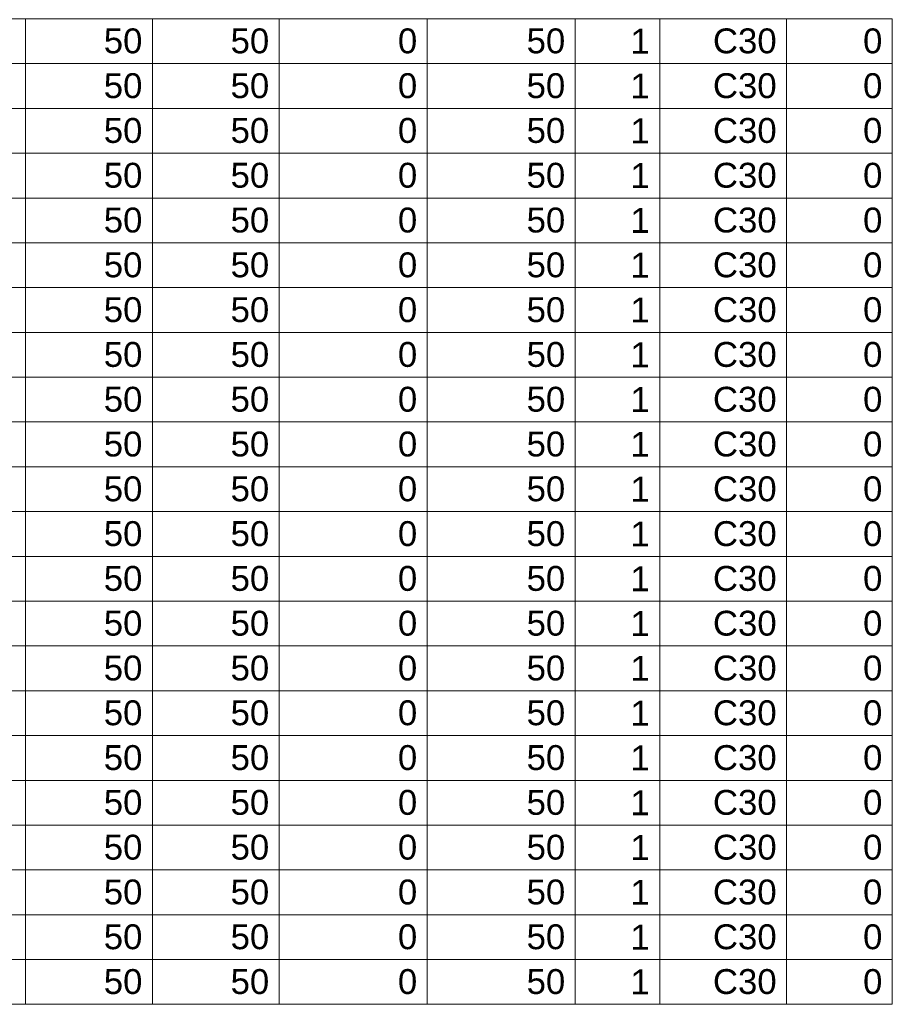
# Model space of a CAD drawing. Header units: millimetres. Extents: x 10906 to 25863, y 1966 to 4861.
# Tile 23 of 163: x 11021.57 to 11029, y 2953.26 to 2961.64. Entities that reach past the tile are written whole.
import ezdxf

# ---------------------------------------------------------------- set-up
doc = ezdxf.new("R2010")
doc.units = ezdxf.units.MM
doc.layers.add('LC-Tabelas', color=1, linetype='Continuous', lineweight=20)
doc.layers.add('LC-Textos das tabelas', color=5, linetype='Continuous', lineweight=5)
doc.styles.add('Arial', font='arial.ttf')

msp = doc.modelspace()

# ---------------------------------------------------------------- linework, layer by layer
at = {"layer": 'LC-Tabelas'}
for points in [[(11020.17822, 2961.2667), (11020.17822, 2961.64794), (11021.61846, 2961.64794), (11021.61846, 2961.2667), (11020.17822, 2961.2667)], [(11021.61846, 2961.2667), (11021.61846, 2961.64794), (11022.69864, 2961.64794), (11022.69864, 2961.2667), (11021.61846, 2961.2667)], [(11022.69864, 2961.2667), (11022.69864, 2961.64794), (11023.77882, 2961.64794), (11023.77882, 2961.2667), (11022.69864, 2961.2667)], [(11023.77882, 2961.2667), (11023.77882, 2961.64794), (11025.03903, 2961.64794), (11025.03903, 2961.2667), (11023.77882, 2961.2667)], [(11025.03903, 2961.2667), (11025.03903, 2961.64794), (11026.29924, 2961.64794), (11026.29924, 2961.2667), (11025.03903, 2961.2667)], [(11026.29924, 2961.2667), (11026.29924, 2961.64794), (11027.01936, 2961.64794), (11027.01936, 2961.2667), (11026.29924, 2961.2667)], [(11027.01936, 2961.2667), (11027.01936, 2961.64794), (11028.09954, 2961.64794), (11028.09954, 2961.2667), (11027.01936, 2961.2667)], [(11028.09954, 2961.2667), (11028.09954, 2961.64794), (11028.99969, 2961.64794), (11028.99969, 2961.2667), (11028.09954, 2961.2667)], [(11020.17822, 2960.88546), (11020.17822, 2961.2667), (11021.61846, 2961.2667), (11021.61846, 2960.88546), (11020.17822, 2960.88546)], [(11021.61846, 2960.88546), (11021.61846, 2961.2667), (11022.69864, 2961.2667), (11022.69864, 2960.88546), (11021.61846, 2960.88546)], [(11022.69864, 2960.88546), (11022.69864, 2961.2667), (11023.77882, 2961.2667), (11023.77882, 2960.88546), (11022.69864, 2960.88546)], [(11023.77882, 2960.88546), (11023.77882, 2961.2667), (11025.03903, 2961.2667), (11025.03903, 2960.88546), (11023.77882, 2960.88546)], [(11025.03903, 2960.88546), (11025.03903, 2961.2667), (11026.29924, 2961.2667), (11026.29924, 2960.88546), (11025.03903, 2960.88546)], [(11026.29924, 2960.88546), (11026.29924, 2961.2667), (11027.01936, 2961.2667), (11027.01936, 2960.88546), (11026.29924, 2960.88546)], [(11027.01936, 2960.88546), (11027.01936, 2961.2667), (11028.09954, 2961.2667), (11028.09954, 2960.88546), (11027.01936, 2960.88546)], [(11028.09954, 2960.88546), (11028.09954, 2961.2667), (11028.99969, 2961.2667), (11028.99969, 2960.88546), (11028.09954, 2960.88546)], [(11020.17822, 2960.50422), (11020.17822, 2960.88546), (11021.61846, 2960.88546), (11021.61846, 2960.50422), (11020.17822, 2960.50422)], [(11021.61846, 2960.50422), (11021.61846, 2960.88546), (11022.69864, 2960.88546), (11022.69864, 2960.50422), (11021.61846, 2960.50422)], [(11022.69864, 2960.50422), (11022.69864, 2960.88546), (11023.77882, 2960.88546), (11023.77882, 2960.50422), (11022.69864, 2960.50422)], [(11023.77882, 2960.50422), (11023.77882, 2960.88546), (11025.03903, 2960.88546), (11025.03903, 2960.50422), (11023.77882, 2960.50422)], [(11025.03903, 2960.50422), (11025.03903, 2960.88546), (11026.29924, 2960.88546), (11026.29924, 2960.50422), (11025.03903, 2960.50422)], [(11026.29924, 2960.50422), (11026.29924, 2960.88546), (11027.01936, 2960.88546), (11027.01936, 2960.50422), (11026.29924, 2960.50422)], [(11027.01936, 2960.50422), (11027.01936, 2960.88546), (11028.09954, 2960.88546), (11028.09954, 2960.50422), (11027.01936, 2960.50422)], [(11028.09954, 2960.50422), (11028.09954, 2960.88546), (11028.99969, 2960.88546), (11028.99969, 2960.50422), (11028.09954, 2960.50422)], [(11020.17822, 2960.12298), (11020.17822, 2960.50422), (11021.61846, 2960.50422), (11021.61846, 2960.12298), (11020.17822, 2960.12298)], [(11021.61846, 2960.12298), (11021.61846, 2960.50422), (11022.69864, 2960.50422), (11022.69864, 2960.12298), (11021.61846, 2960.12298)], [(11022.69864, 2960.12298), (11022.69864, 2960.50422), (11023.77882, 2960.50422), (11023.77882, 2960.12298), (11022.69864, 2960.12298)], [(11023.77882, 2960.12298), (11023.77882, 2960.50422), (11025.03903, 2960.50422), (11025.03903, 2960.12298), (11023.77882, 2960.12298)], [(11025.03903, 2960.12298), (11025.03903, 2960.50422), (11026.29924, 2960.50422), (11026.29924, 2960.12298), (11025.03903, 2960.12298)], [(11026.29924, 2960.12298), (11026.29924, 2960.50422), (11027.01936, 2960.50422), (11027.01936, 2960.12298), (11026.29924, 2960.12298)], [(11027.01936, 2960.12298), (11027.01936, 2960.50422), (11028.09954, 2960.50422), (11028.09954, 2960.12298), (11027.01936, 2960.12298)], [(11028.09954, 2960.12298), (11028.09954, 2960.50422), (11028.99969, 2960.50422), (11028.99969, 2960.12298), (11028.09954, 2960.12298)], [(11020.17822, 2959.74174), (11020.17822, 2960.12298), (11021.61846, 2960.12298), (11021.61846, 2959.74174), (11020.17822, 2959.74174)], [(11021.61846, 2959.74174), (11021.61846, 2960.12298), (11022.69864, 2960.12298), (11022.69864, 2959.74174), (11021.61846, 2959.74174)], [(11022.69864, 2959.74174), (11022.69864, 2960.12298), (11023.77882, 2960.12298), (11023.77882, 2959.74174), (11022.69864, 2959.74174)], [(11023.77882, 2959.74174), (11023.77882, 2960.12298), (11025.03903, 2960.12298), (11025.03903, 2959.74174), (11023.77882, 2959.74174)], [(11025.03903, 2959.74174), (11025.03903, 2960.12298), (11026.29924, 2960.12298), (11026.29924, 2959.74174), (11025.03903, 2959.74174)], [(11026.29924, 2959.74174), (11026.29924, 2960.12298), (11027.01936, 2960.12298), (11027.01936, 2959.74174), (11026.29924, 2959.74174)], [(11027.01936, 2959.74174), (11027.01936, 2960.12298), (11028.09954, 2960.12298), (11028.09954, 2959.74174), (11027.01936, 2959.74174)], [(11028.09954, 2959.74174), (11028.09954, 2960.12298), (11028.99969, 2960.12298), (11028.99969, 2959.74174), (11028.09954, 2959.74174)], [(11020.17822, 2959.3605), (11020.17822, 2959.74174), (11021.61846, 2959.74174), (11021.61846, 2959.3605), (11020.17822, 2959.3605)], [(11021.61846, 2959.3605), (11021.61846, 2959.74174), (11022.69864, 2959.74174), (11022.69864, 2959.3605), (11021.61846, 2959.3605)], [(11022.69864, 2959.3605), (11022.69864, 2959.74174), (11023.77882, 2959.74174), (11023.77882, 2959.3605), (11022.69864, 2959.3605)], [(11023.77882, 2959.3605), (11023.77882, 2959.74174), (11025.03903, 2959.74174), (11025.03903, 2959.3605), (11023.77882, 2959.3605)], [(11025.03903, 2959.3605), (11025.03903, 2959.74174), (11026.29924, 2959.74174), (11026.29924, 2959.3605), (11025.03903, 2959.3605)], [(11026.29924, 2959.3605), (11026.29924, 2959.74174), (11027.01936, 2959.74174), (11027.01936, 2959.3605), (11026.29924, 2959.3605)], [(11027.01936, 2959.3605), (11027.01936, 2959.74174), (11028.09954, 2959.74174), (11028.09954, 2959.3605), (11027.01936, 2959.3605)], [(11028.09954, 2959.3605), (11028.09954, 2959.74174), (11028.99969, 2959.74174), (11028.99969, 2959.3605), (11028.09954, 2959.3605)], [(11020.17822, 2958.97926), (11020.17822, 2959.3605), (11021.61846, 2959.3605), (11021.61846, 2958.97926), (11020.17822, 2958.97926)], [(11021.61846, 2958.97926), (11021.61846, 2959.3605), (11022.69864, 2959.3605), (11022.69864, 2958.97926), (11021.61846, 2958.97926)], [(11022.69864, 2958.97926), (11022.69864, 2959.3605), (11023.77882, 2959.3605), (11023.77882, 2958.97926), (11022.69864, 2958.97926)], [(11023.77882, 2958.97926), (11023.77882, 2959.3605), (11025.03903, 2959.3605), (11025.03903, 2958.97926), (11023.77882, 2958.97926)], [(11025.03903, 2958.97926), (11025.03903, 2959.3605), (11026.29924, 2959.3605), (11026.29924, 2958.97926), (11025.03903, 2958.97926)], [(11026.29924, 2958.97926), (11026.29924, 2959.3605), (11027.01936, 2959.3605), (11027.01936, 2958.97926), (11026.29924, 2958.97926)], [(11027.01936, 2958.97926), (11027.01936, 2959.3605), (11028.09954, 2959.3605), (11028.09954, 2958.97926), (11027.01936, 2958.97926)], [(11028.09954, 2958.97926), (11028.09954, 2959.3605), (11028.99969, 2959.3605), (11028.99969, 2958.97926), (11028.09954, 2958.97926)], [(11020.17822, 2958.59802), (11020.17822, 2958.97926), (11021.61846, 2958.97926), (11021.61846, 2958.59802), (11020.17822, 2958.59802)], [(11021.61846, 2958.59802), (11021.61846, 2958.97926), (11022.69864, 2958.97926), (11022.69864, 2958.59802), (11021.61846, 2958.59802)], [(11022.69864, 2958.59802), (11022.69864, 2958.97926), (11023.77882, 2958.97926), (11023.77882, 2958.59802), (11022.69864, 2958.59802)], [(11023.77882, 2958.59802), (11023.77882, 2958.97926), (11025.03903, 2958.97926), (11025.03903, 2958.59802), (11023.77882, 2958.59802)], [(11025.03903, 2958.59802), (11025.03903, 2958.97926), (11026.29924, 2958.97926), (11026.29924, 2958.59802), (11025.03903, 2958.59802)], [(11026.29924, 2958.59802), (11026.29924, 2958.97926), (11027.01936, 2958.97926), (11027.01936, 2958.59802), (11026.29924, 2958.59802)], [(11027.01936, 2958.59802), (11027.01936, 2958.97926), (11028.09954, 2958.97926), (11028.09954, 2958.59802), (11027.01936, 2958.59802)], [(11028.09954, 2958.59802), (11028.09954, 2958.97926), (11028.99969, 2958.97926), (11028.99969, 2958.59802), (11028.09954, 2958.59802)], [(11020.17822, 2958.21678), (11020.17822, 2958.59802), (11021.61846, 2958.59802), (11021.61846, 2958.21678), (11020.17822, 2958.21678)], [(11021.61846, 2958.21678), (11021.61846, 2958.59802), (11022.69864, 2958.59802), (11022.69864, 2958.21678), (11021.61846, 2958.21678)], [(11022.69864, 2958.21678), (11022.69864, 2958.59802), (11023.77882, 2958.59802), (11023.77882, 2958.21678), (11022.69864, 2958.21678)], [(11023.77882, 2958.21678), (11023.77882, 2958.59802), (11025.03903, 2958.59802), (11025.03903, 2958.21678), (11023.77882, 2958.21678)], [(11025.03903, 2958.21678), (11025.03903, 2958.59802), (11026.29924, 2958.59802), (11026.29924, 2958.21678), (11025.03903, 2958.21678)], [(11026.29924, 2958.21678), (11026.29924, 2958.59802), (11027.01936, 2958.59802), (11027.01936, 2958.21678), (11026.29924, 2958.21678)], [(11027.01936, 2958.21678), (11027.01936, 2958.59802), (11028.09954, 2958.59802), (11028.09954, 2958.21678), (11027.01936, 2958.21678)], [(11028.09954, 2958.21678), (11028.09954, 2958.59802), (11028.99969, 2958.59802), (11028.99969, 2958.21678), (11028.09954, 2958.21678)], [(11020.17822, 2957.83554), (11020.17822, 2958.21678), (11021.61846, 2958.21678), (11021.61846, 2957.83554), (11020.17822, 2957.83554)], [(11021.61846, 2957.83554), (11021.61846, 2958.21678), (11022.69864, 2958.21678), (11022.69864, 2957.83554), (11021.61846, 2957.83554)], [(11022.69864, 2957.83554), (11022.69864, 2958.21678), (11023.77882, 2958.21678), (11023.77882, 2957.83554), (11022.69864, 2957.83554)], [(11023.77882, 2957.83554), (11023.77882, 2958.21678), (11025.03903, 2958.21678), (11025.03903, 2957.83554), (11023.77882, 2957.83554)], [(11025.03903, 2957.83554), (11025.03903, 2958.21678), (11026.29924, 2958.21678), (11026.29924, 2957.83554), (11025.03903, 2957.83554)], [(11026.29924, 2957.83554), (11026.29924, 2958.21678), (11027.01936, 2958.21678), (11027.01936, 2957.83554), (11026.29924, 2957.83554)], [(11027.01936, 2957.83554), (11027.01936, 2958.21678), (11028.09954, 2958.21678), (11028.09954, 2957.83554), (11027.01936, 2957.83554)], [(11028.09954, 2957.83554), (11028.09954, 2958.21678), (11028.99969, 2958.21678), (11028.99969, 2957.83554), (11028.09954, 2957.83554)], [(11020.17822, 2957.4543), (11020.17822, 2957.83554), (11021.61846, 2957.83554), (11021.61846, 2957.4543), (11020.17822, 2957.4543)], [(11021.61846, 2957.4543), (11021.61846, 2957.83554), (11022.69864, 2957.83554), (11022.69864, 2957.4543), (11021.61846, 2957.4543)], [(11022.69864, 2957.4543), (11022.69864, 2957.83554), (11023.77882, 2957.83554), (11023.77882, 2957.4543), (11022.69864, 2957.4543)], [(11023.77882, 2957.4543), (11023.77882, 2957.83554), (11025.03903, 2957.83554), (11025.03903, 2957.4543), (11023.77882, 2957.4543)], [(11025.03903, 2957.4543), (11025.03903, 2957.83554), (11026.29924, 2957.83554), (11026.29924, 2957.4543), (11025.03903, 2957.4543)], [(11026.29924, 2957.4543), (11026.29924, 2957.83554), (11027.01936, 2957.83554), (11027.01936, 2957.4543), (11026.29924, 2957.4543)], [(11027.01936, 2957.4543), (11027.01936, 2957.83554), (11028.09954, 2957.83554), (11028.09954, 2957.4543), (11027.01936, 2957.4543)], [(11028.09954, 2957.4543), (11028.09954, 2957.83554), (11028.99969, 2957.83554), (11028.99969, 2957.4543), (11028.09954, 2957.4543)], [(11020.17822, 2957.07306), (11020.17822, 2957.4543), (11021.61846, 2957.4543), (11021.61846, 2957.07306), (11020.17822, 2957.07306)], [(11021.61846, 2957.07306), (11021.61846, 2957.4543), (11022.69864, 2957.4543), (11022.69864, 2957.07306), (11021.61846, 2957.07306)], [(11022.69864, 2957.07306), (11022.69864, 2957.4543), (11023.77882, 2957.4543), (11023.77882, 2957.07306), (11022.69864, 2957.07306)], [(11023.77882, 2957.07306), (11023.77882, 2957.4543), (11025.03903, 2957.4543), (11025.03903, 2957.07306), (11023.77882, 2957.07306)], [(11025.03903, 2957.07306), (11025.03903, 2957.4543), (11026.29924, 2957.4543), (11026.29924, 2957.07306), (11025.03903, 2957.07306)], [(11026.29924, 2957.07306), (11026.29924, 2957.4543), (11027.01936, 2957.4543), (11027.01936, 2957.07306), (11026.29924, 2957.07306)], [(11027.01936, 2957.07306), (11027.01936, 2957.4543), (11028.09954, 2957.4543), (11028.09954, 2957.07306), (11027.01936, 2957.07306)], [(11028.09954, 2957.07306), (11028.09954, 2957.4543), (11028.99969, 2957.4543), (11028.99969, 2957.07306), (11028.09954, 2957.07306)], [(11020.17822, 2956.69182), (11020.17822, 2957.07306), (11021.61846, 2957.07306), (11021.61846, 2956.69182), (11020.17822, 2956.69182)], [(11021.61846, 2956.69182), (11021.61846, 2957.07306), (11022.69864, 2957.07306), (11022.69864, 2956.69182), (11021.61846, 2956.69182)], [(11022.69864, 2956.69182), (11022.69864, 2957.07306), (11023.77882, 2957.07306), (11023.77882, 2956.69182), (11022.69864, 2956.69182)], [(11023.77882, 2956.69182), (11023.77882, 2957.07306), (11025.03903, 2957.07306), (11025.03903, 2956.69182), (11023.77882, 2956.69182)], [(11025.03903, 2956.69182), (11025.03903, 2957.07306), (11026.29924, 2957.07306), (11026.29924, 2956.69182), (11025.03903, 2956.69182)], [(11026.29924, 2956.69182), (11026.29924, 2957.07306), (11027.01936, 2957.07306), (11027.01936, 2956.69182), (11026.29924, 2956.69182)], [(11027.01936, 2956.69182), (11027.01936, 2957.07306), (11028.09954, 2957.07306), (11028.09954, 2956.69182), (11027.01936, 2956.69182)], [(11028.09954, 2956.69182), (11028.09954, 2957.07306), (11028.99969, 2957.07306), (11028.99969, 2956.69182), (11028.09954, 2956.69182)], [(11020.17822, 2956.31058), (11020.17822, 2956.69182), (11021.61846, 2956.69182), (11021.61846, 2956.31058), (11020.17822, 2956.31058)], [(11021.61846, 2956.31058), (11021.61846, 2956.69182), (11022.69864, 2956.69182), (11022.69864, 2956.31058), (11021.61846, 2956.31058)], [(11022.69864, 2956.31058), (11022.69864, 2956.69182), (11023.77882, 2956.69182), (11023.77882, 2956.31058), (11022.69864, 2956.31058)], [(11023.77882, 2956.31058), (11023.77882, 2956.69182), (11025.03903, 2956.69182), (11025.03903, 2956.31058), (11023.77882, 2956.31058)], [(11025.03903, 2956.31058), (11025.03903, 2956.69182), (11026.29924, 2956.69182), (11026.29924, 2956.31058), (11025.03903, 2956.31058)], [(11026.29924, 2956.31058), (11026.29924, 2956.69182), (11027.01936, 2956.69182), (11027.01936, 2956.31058), (11026.29924, 2956.31058)], [(11027.01936, 2956.31058), (11027.01936, 2956.69182), (11028.09954, 2956.69182), (11028.09954, 2956.31058), (11027.01936, 2956.31058)], [(11028.09954, 2956.31058), (11028.09954, 2956.69182), (11028.99969, 2956.69182), (11028.99969, 2956.31058), (11028.09954, 2956.31058)], [(11020.17822, 2955.92934), (11020.17822, 2956.31058), (11021.61846, 2956.31058), (11021.61846, 2955.92934), (11020.17822, 2955.92934)], [(11021.61846, 2955.92934), (11021.61846, 2956.31058), (11022.69864, 2956.31058), (11022.69864, 2955.92934), (11021.61846, 2955.92934)], [(11022.69864, 2955.92934), (11022.69864, 2956.31058), (11023.77882, 2956.31058), (11023.77882, 2955.92934), (11022.69864, 2955.92934)], [(11023.77882, 2955.92934), (11023.77882, 2956.31058), (11025.03903, 2956.31058), (11025.03903, 2955.92934), (11023.77882, 2955.92934)], [(11025.03903, 2955.92934), (11025.03903, 2956.31058), (11026.29924, 2956.31058), (11026.29924, 2955.92934), (11025.03903, 2955.92934)], [(11026.29924, 2955.92934), (11026.29924, 2956.31058), (11027.01936, 2956.31058), (11027.01936, 2955.92934), (11026.29924, 2955.92934)], [(11027.01936, 2955.92934), (11027.01936, 2956.31058), (11028.09954, 2956.31058), (11028.09954, 2955.92934), (11027.01936, 2955.92934)], [(11028.09954, 2955.92934), (11028.09954, 2956.31058), (11028.99969, 2956.31058), (11028.99969, 2955.92934), (11028.09954, 2955.92934)], [(11020.17822, 2955.5481), (11020.17822, 2955.92934), (11021.61846, 2955.92934), (11021.61846, 2955.5481), (11020.17822, 2955.5481)], [(11021.61846, 2955.5481), (11021.61846, 2955.92934), (11022.69864, 2955.92934), (11022.69864, 2955.5481), (11021.61846, 2955.5481)], [(11022.69864, 2955.5481), (11022.69864, 2955.92934), (11023.77882, 2955.92934), (11023.77882, 2955.5481), (11022.69864, 2955.5481)], [(11023.77882, 2955.5481), (11023.77882, 2955.92934), (11025.03903, 2955.92934), (11025.03903, 2955.5481), (11023.77882, 2955.5481)], [(11025.03903, 2955.5481), (11025.03903, 2955.92934), (11026.29924, 2955.92934), (11026.29924, 2955.5481), (11025.03903, 2955.5481)], [(11026.29924, 2955.5481), (11026.29924, 2955.92934), (11027.01936, 2955.92934), (11027.01936, 2955.5481), (11026.29924, 2955.5481)], [(11027.01936, 2955.5481), (11027.01936, 2955.92934), (11028.09954, 2955.92934), (11028.09954, 2955.5481), (11027.01936, 2955.5481)], [(11028.09954, 2955.5481), (11028.09954, 2955.92934), (11028.99969, 2955.92934), (11028.99969, 2955.5481), (11028.09954, 2955.5481)], [(11020.17822, 2955.16686), (11020.17822, 2955.5481), (11021.61846, 2955.5481), (11021.61846, 2955.16686), (11020.17822, 2955.16686)], [(11021.61846, 2955.16686), (11021.61846, 2955.5481), (11022.69864, 2955.5481), (11022.69864, 2955.16686), (11021.61846, 2955.16686)], [(11022.69864, 2955.16686), (11022.69864, 2955.5481), (11023.77882, 2955.5481), (11023.77882, 2955.16686), (11022.69864, 2955.16686)], [(11023.77882, 2955.16686), (11023.77882, 2955.5481), (11025.03903, 2955.5481), (11025.03903, 2955.16686), (11023.77882, 2955.16686)], [(11025.03903, 2955.16686), (11025.03903, 2955.5481), (11026.29924, 2955.5481), (11026.29924, 2955.16686), (11025.03903, 2955.16686)], [(11026.29924, 2955.16686), (11026.29924, 2955.5481), (11027.01936, 2955.5481), (11027.01936, 2955.16686), (11026.29924, 2955.16686)], [(11027.01936, 2955.16686), (11027.01936, 2955.5481), (11028.09954, 2955.5481), (11028.09954, 2955.16686), (11027.01936, 2955.16686)], [(11028.09954, 2955.16686), (11028.09954, 2955.5481), (11028.99969, 2955.5481), (11028.99969, 2955.16686), (11028.09954, 2955.16686)], [(11020.17822, 2954.78562), (11020.17822, 2955.16686), (11021.61846, 2955.16686), (11021.61846, 2954.78562), (11020.17822, 2954.78562)], [(11021.61846, 2954.78562), (11021.61846, 2955.16686), (11022.69864, 2955.16686), (11022.69864, 2954.78562), (11021.61846, 2954.78562)], [(11022.69864, 2954.78562), (11022.69864, 2955.16686), (11023.77882, 2955.16686), (11023.77882, 2954.78562), (11022.69864, 2954.78562)], [(11023.77882, 2954.78562), (11023.77882, 2955.16686), (11025.03903, 2955.16686), (11025.03903, 2954.78562), (11023.77882, 2954.78562)], [(11025.03903, 2954.78562), (11025.03903, 2955.16686), (11026.29924, 2955.16686), (11026.29924, 2954.78562), (11025.03903, 2954.78562)], [(11026.29924, 2954.78562), (11026.29924, 2955.16686), (11027.01936, 2955.16686), (11027.01936, 2954.78562), (11026.29924, 2954.78562)], [(11027.01936, 2954.78562), (11027.01936, 2955.16686), (11028.09954, 2955.16686), (11028.09954, 2954.78562), (11027.01936, 2954.78562)], [(11028.09954, 2954.78562), (11028.09954, 2955.16686), (11028.99969, 2955.16686), (11028.99969, 2954.78562), (11028.09954, 2954.78562)], [(11020.17822, 2954.40438), (11020.17822, 2954.78562), (11021.61846, 2954.78562), (11021.61846, 2954.40438), (11020.17822, 2954.40438)], [(11021.61846, 2954.40438), (11021.61846, 2954.78562), (11022.69864, 2954.78562), (11022.69864, 2954.40438), (11021.61846, 2954.40438)], [(11022.69864, 2954.40438), (11022.69864, 2954.78562), (11023.77882, 2954.78562), (11023.77882, 2954.40438), (11022.69864, 2954.40438)], [(11023.77882, 2954.40438), (11023.77882, 2954.78562), (11025.03903, 2954.78562), (11025.03903, 2954.40438), (11023.77882, 2954.40438)], [(11025.03903, 2954.40438), (11025.03903, 2954.78562), (11026.29924, 2954.78562), (11026.29924, 2954.40438), (11025.03903, 2954.40438)], [(11026.29924, 2954.40438), (11026.29924, 2954.78562), (11027.01936, 2954.78562), (11027.01936, 2954.40438), (11026.29924, 2954.40438)], [(11027.01936, 2954.40438), (11027.01936, 2954.78562), (11028.09954, 2954.78562), (11028.09954, 2954.40438), (11027.01936, 2954.40438)], [(11028.09954, 2954.40438), (11028.09954, 2954.78562), (11028.99969, 2954.78562), (11028.99969, 2954.40438), (11028.09954, 2954.40438)], [(11020.17822, 2954.02314), (11020.17822, 2954.40438), (11021.61846, 2954.40438), (11021.61846, 2954.02314), (11020.17822, 2954.02314)], [(11021.61846, 2954.02314), (11021.61846, 2954.40438), (11022.69864, 2954.40438), (11022.69864, 2954.02314), (11021.61846, 2954.02314)], [(11022.69864, 2954.02314), (11022.69864, 2954.40438), (11023.77882, 2954.40438), (11023.77882, 2954.02314), (11022.69864, 2954.02314)], [(11023.77882, 2954.02314), (11023.77882, 2954.40438), (11025.03903, 2954.40438), (11025.03903, 2954.02314), (11023.77882, 2954.02314)], [(11025.03903, 2954.02314), (11025.03903, 2954.40438), (11026.29924, 2954.40438), (11026.29924, 2954.02314), (11025.03903, 2954.02314)], [(11026.29924, 2954.02314), (11026.29924, 2954.40438), (11027.01936, 2954.40438), (11027.01936, 2954.02314), (11026.29924, 2954.02314)], [(11027.01936, 2954.02314), (11027.01936, 2954.40438), (11028.09954, 2954.40438), (11028.09954, 2954.02314), (11027.01936, 2954.02314)], [(11028.09954, 2954.02314), (11028.09954, 2954.40438), (11028.99969, 2954.40438), (11028.99969, 2954.02314), (11028.09954, 2954.02314)], [(11020.17822, 2953.6419), (11020.17822, 2954.02314), (11021.61846, 2954.02314), (11021.61846, 2953.6419), (11020.17822, 2953.6419)], [(11021.61846, 2953.6419), (11021.61846, 2954.02314), (11022.69864, 2954.02314), (11022.69864, 2953.6419), (11021.61846, 2953.6419)], [(11022.69864, 2953.6419), (11022.69864, 2954.02314), (11023.77882, 2954.02314), (11023.77882, 2953.6419), (11022.69864, 2953.6419)], [(11023.77882, 2953.6419), (11023.77882, 2954.02314), (11025.03903, 2954.02314), (11025.03903, 2953.6419), (11023.77882, 2953.6419)], [(11025.03903, 2953.6419), (11025.03903, 2954.02314), (11026.29924, 2954.02314), (11026.29924, 2953.6419), (11025.03903, 2953.6419)], [(11026.29924, 2953.6419), (11026.29924, 2954.02314), (11027.01936, 2954.02314), (11027.01936, 2953.6419), (11026.29924, 2953.6419)], [(11027.01936, 2953.6419), (11027.01936, 2954.02314), (11028.09954, 2954.02314), (11028.09954, 2953.6419), (11027.01936, 2953.6419)], [(11028.09954, 2953.6419), (11028.09954, 2954.02314), (11028.99969, 2954.02314), (11028.99969, 2953.6419), (11028.09954, 2953.6419)], [(11020.17822, 2953.26066), (11020.17822, 2953.6419), (11021.61846, 2953.6419), (11021.61846, 2953.26066), (11020.17822, 2953.26066)], [(11021.61846, 2953.26066), (11021.61846, 2953.6419), (11022.69864, 2953.6419), (11022.69864, 2953.26066), (11021.61846, 2953.26066)], [(11022.69864, 2953.26066), (11022.69864, 2953.6419), (11023.77882, 2953.6419), (11023.77882, 2953.26066), (11022.69864, 2953.26066)], [(11023.77882, 2953.26066), (11023.77882, 2953.6419), (11025.03903, 2953.6419), (11025.03903, 2953.26066), (11023.77882, 2953.26066)], [(11025.03903, 2953.26066), (11025.03903, 2953.6419), (11026.29924, 2953.6419), (11026.29924, 2953.26066), (11025.03903, 2953.26066)], [(11026.29924, 2953.26066), (11026.29924, 2953.6419), (11027.01936, 2953.6419), (11027.01936, 2953.26066), (11026.29924, 2953.26066)], [(11027.01936, 2953.26066), (11027.01936, 2953.6419), (11028.09954, 2953.6419), (11028.09954, 2953.26066), (11027.01936, 2953.26066)], [(11028.09954, 2953.26066), (11028.09954, 2953.6419), (11028.99969, 2953.6419), (11028.99969, 2953.26066), (11028.09954, 2953.26066)]]:
    msp.add_lwpolyline(points, close=True, dxfattribs=at)

# ---------------------------------------------------------------- texts
at = {"layer": 'LC-Textos das tabelas', "linetype": 'Continuous', "char_height": 0.2118, "attachment_point": 9, "line_spacing_factor": 0.798, "style": 'Arial'}
for s, insert, width in [(' 50 ', (11022.61392, 2961.35142), 0.989568), (' 50 ', (11023.6941, 2961.35142), 0.989568), (' 0 ', (11024.95431, 2961.35142), 0.6596154), (' 50 ', (11026.21452, 2961.35142), 0.989568), (' 1 ', (11026.93464, 2961.35142), 0.6596154), (' C30 ', (11028.01482, 2961.35142), 1.4180139), (' 0 ', (11028.91497, 2961.35142), 0.6596154), (' 50 ', (11022.61392, 2960.97018), 0.989568), (' 50 ', (11023.6941, 2960.97018), 0.989568), (' 0 ', (11024.95431, 2960.97018), 0.6596154), (' 50 ', (11026.21452, 2960.97018), 0.989568), (' 1 ', (11026.93464, 2960.97018), 0.6596154), (' C30 ', (11028.01482, 2960.97018), 1.4180139), (' 0 ', (11028.91497, 2960.97018), 0.6596154), (' 50 ', (11022.61392, 2960.58894), 0.989568), (' 50 ', (11023.6941, 2960.58894), 0.989568), (' 0 ', (11024.95431, 2960.58894), 0.6596154), (' 50 ', (11026.21452, 2960.58894), 0.989568), (' 1 ', (11026.93464, 2960.58894), 0.6596154), (' C30 ', (11028.01482, 2960.58894), 1.4180139), (' 0 ', (11028.91497, 2960.58894), 0.6596154), (' 50 ', (11022.61392, 2960.2077), 0.989568), (' 50 ', (11023.6941, 2960.2077), 0.989568), (' 0 ', (11024.95431, 2960.2077), 0.6596154), (' 50 ', (11026.21452, 2960.2077), 0.989568), (' 1 ', (11026.93464, 2960.2077), 0.6596154), (' C30 ', (11028.01482, 2960.2077), 1.4180139), (' 0 ', (11028.91497, 2960.2077), 0.6596154), (' 50 ', (11022.61392, 2959.82646), 0.989568), (' 50 ', (11023.6941, 2959.82646), 0.989568), (' 0 ', (11024.95431, 2959.82646), 0.6596154), (' 50 ', (11026.21452, 2959.82646), 0.989568), (' 1 ', (11026.93464, 2959.82646), 0.6596154), (' C30 ', (11028.01482, 2959.82646), 1.4180139), (' 0 ', (11028.91497, 2959.82646), 0.6596154), (' 50 ', (11022.61392, 2959.44522), 0.989568), (' 50 ', (11023.6941, 2959.44522), 0.989568), (' 0 ', (11024.95431, 2959.44522), 0.6596154), (' 50 ', (11026.21452, 2959.44522), 0.989568), (' 1 ', (11026.93464, 2959.44522), 0.6596154), (' C30 ', (11028.01482, 2959.44522), 1.4180139), (' 0 ', (11028.91497, 2959.44522), 0.6596154), (' 50 ', (11022.61392, 2959.06398), 0.989568), (' 50 ', (11023.6941, 2959.06398), 0.989568), (' 0 ', (11024.95431, 2959.06398), 0.6596154), (' 50 ', (11026.21452, 2959.06398), 0.989568), (' 1 ', (11026.93464, 2959.06398), 0.6596154), (' C30 ', (11028.01482, 2959.06398), 1.4180139), (' 0 ', (11028.91497, 2959.06398), 0.6596154), (' 50 ', (11022.61392, 2958.68274), 0.989568), (' 50 ', (11023.6941, 2958.68274), 0.989568), (' 0 ', (11024.95431, 2958.68274), 0.6596154), (' 50 ', (11026.21452, 2958.68274), 0.989568), (' 1 ', (11026.93464, 2958.68274), 0.6596154), (' C30 ', (11028.01482, 2958.68274), 1.4180139), (' 0 ', (11028.91497, 2958.68274), 0.6596154), (' 50 ', (11022.61392, 2958.3015), 0.989568), (' 50 ', (11023.6941, 2958.3015), 0.989568), (' 0 ', (11024.95431, 2958.3015), 0.6596154), (' 50 ', (11026.21452, 2958.3015), 0.989568), (' 1 ', (11026.93464, 2958.3015), 0.6596154), (' C30 ', (11028.01482, 2958.3015), 1.4180139), (' 0 ', (11028.91497, 2958.3015), 0.6596154), (' 50 ', (11022.61392, 2957.92026), 0.989568), (' 50 ', (11023.6941, 2957.92026), 0.989568), (' 0 ', (11024.95431, 2957.92026), 0.6596154), (' 50 ', (11026.21452, 2957.92026), 0.989568), (' 1 ', (11026.93464, 2957.92026), 0.6596154), (' C30 ', (11028.01482, 2957.92026), 1.4180139), (' 0 ', (11028.91497, 2957.92026), 0.6596154), (' 50 ', (11022.61392, 2957.53902), 0.989568), (' 50 ', (11023.6941, 2957.53902), 0.989568), (' 0 ', (11024.95431, 2957.53902), 0.6596154), (' 50 ', (11026.21452, 2957.53902), 0.989568), (' 1 ', (11026.93464, 2957.53902), 0.6596154), (' C30 ', (11028.01482, 2957.53902), 1.4180139), (' 0 ', (11028.91497, 2957.53902), 0.6596154), (' 50 ', (11022.61392, 2957.15778), 0.989568), (' 50 ', (11023.6941, 2957.15778), 0.989568), (' 0 ', (11024.95431, 2957.15778), 0.6596154), (' 50 ', (11026.21452, 2957.15778), 0.989568), (' 1 ', (11026.93464, 2957.15778), 0.6596154), (' C30 ', (11028.01482, 2957.15778), 1.4180139), (' 0 ', (11028.91497, 2957.15778), 0.6596154), (' 50 ', (11022.61392, 2956.77654), 0.989568), (' 50 ', (11023.6941, 2956.77654), 0.989568), (' 0 ', (11024.95431, 2956.77654), 0.6596154), (' 50 ', (11026.21452, 2956.77654), 0.989568), (' 1 ', (11026.93464, 2956.77654), 0.6596154), (' C30 ', (11028.01482, 2956.77654), 1.4180139), (' 0 ', (11028.91497, 2956.77654), 0.6596154), (' 50 ', (11022.61392, 2956.3953), 0.989568), (' 50 ', (11023.6941, 2956.3953), 0.989568), (' 0 ', (11024.95431, 2956.3953), 0.6596154), (' 50 ', (11026.21452, 2956.3953), 0.989568), (' C30 ', (11028.01482, 2956.3953), 1.4180139), (' 0 ', (11028.91497, 2956.3953), 0.6596154), (' 1 ', (11026.93464, 2956.3953), 0.6596154), (' 50 ', (11022.61392, 2956.01406), 0.989568), (' 50 ', (11023.6941, 2956.01406), 0.989568), (' 0 ', (11024.95431, 2956.01406), 0.6596154), (' 50 ', (11026.21452, 2956.01406), 0.989568), (' 1 ', (11026.93464, 2956.01406), 0.6596154), (' C30 ', (11028.01482, 2956.01406), 1.4180139), (' 0 ', (11028.91497, 2956.01406), 0.6596154), (' 50 ', (11022.61392, 2955.63282), 0.989568), (' 50 ', (11023.6941, 2955.63282), 0.989568), (' 0 ', (11024.95431, 2955.63282), 0.6596154), (' 50 ', (11026.21452, 2955.63282), 0.989568), (' 1 ', (11026.93464, 2955.63282), 0.6596154), (' C30 ', (11028.01482, 2955.63282), 1.4180139), (' 0 ', (11028.91497, 2955.63282), 0.6596154), (' 50 ', (11022.61392, 2955.25158), 0.989568), (' 50 ', (11023.6941, 2955.25158), 0.989568), (' 0 ', (11024.95431, 2955.25158), 0.6596154), (' 50 ', (11026.21452, 2955.25158), 0.989568), (' 1 ', (11026.93464, 2955.25158), 0.6596154), (' C30 ', (11028.01482, 2955.25158), 1.4180139), (' 0 ', (11028.91497, 2955.25158), 0.6596154), (' 50 ', (11022.61392, 2954.87034), 0.989568), (' 50 ', (11023.6941, 2954.87034), 0.989568), (' 0 ', (11024.95431, 2954.87034), 0.6596154), (' 50 ', (11026.21452, 2954.87034), 0.989568), (' 1 ', (11026.93464, 2954.87034), 0.6596154), (' C30 ', (11028.01482, 2954.87034), 1.4180139), (' 0 ', (11028.91497, 2954.87034), 0.6596154), (' 50 ', (11022.61392, 2954.4891), 0.989568), (' 50 ', (11023.6941, 2954.4891), 0.989568), (' 0 ', (11024.95431, 2954.4891), 0.6596154), (' 50 ', (11026.21452, 2954.4891), 0.989568), (' 1 ', (11026.93464, 2954.4891), 0.6596154), (' C30 ', (11028.01482, 2954.4891), 1.4180139), (' 0 ', (11028.91497, 2954.4891), 0.6596154), (' 50 ', (11022.61392, 2954.10786), 0.989568), (' 50 ', (11023.6941, 2954.10786), 0.989568), (' 0 ', (11024.95431, 2954.10786), 0.6596154), (' 50 ', (11026.21452, 2954.10786), 0.989568), (' 1 ', (11026.93464, 2954.10786), 0.6596154), (' C30 ', (11028.01482, 2954.10786), 1.4180139), (' 0 ', (11028.91497, 2954.10786), 0.6596154), (' 50 ', (11022.61392, 2953.72662), 0.989568), (' 50 ', (11023.6941, 2953.72662), 0.989568), (' 0 ', (11024.95431, 2953.72662), 0.6596154), (' 50 ', (11026.21452, 2953.72662), 0.989568), (' 1 ', (11026.93464, 2953.72662), 0.6596154), (' C30 ', (11028.01482, 2953.72662), 1.4180139), (' 0 ', (11028.91497, 2953.72662), 0.6596154), (' 50 ', (11022.61392, 2953.34538), 0.989568), (' 50 ', (11023.6941, 2953.34538), 0.989568), (' 0 ', (11024.95431, 2953.34538), 0.6596154), (' 50 ', (11026.21452, 2953.34538), 0.989568), (' 1 ', (11026.93464, 2953.34538), 0.6596154), (' C30 ', (11028.01482, 2953.34538), 1.4180139), (' 0 ', (11028.91497, 2953.34538), 0.6596154)]:
    msp.add_mtext(s, dxfattribs=dict(at, insert=insert, width=width))

doc.saveas('drawing.dxf')
